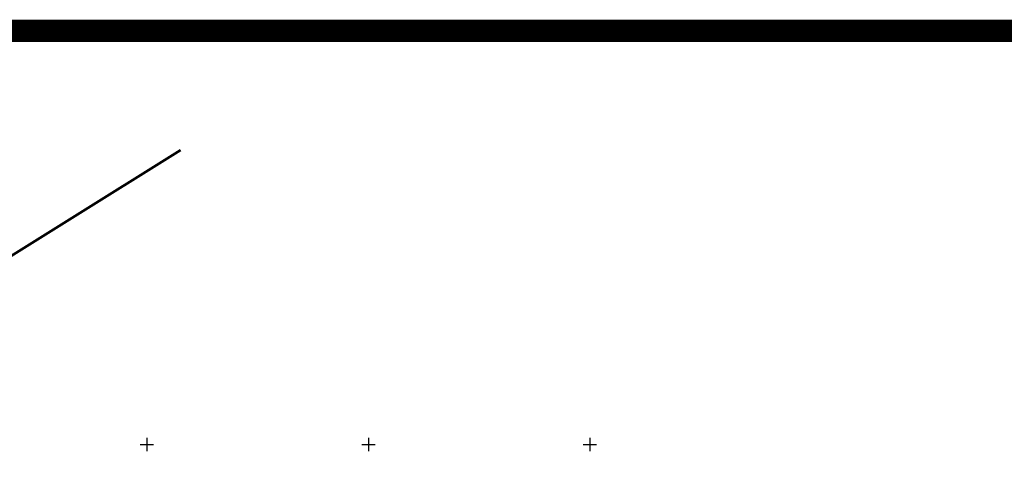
# Model space of a CAD drawing. Header units: millimetres. Extents: x 767170 to 66149698, y -983507 to 2493658.
# Tile 232 of 256: x 2938358 to 3160618, y -414214 to -313890. Entities that reach past the tile are written whole.
import ezdxf

# ---------------------------------------------------------------- set-up
doc = ezdxf.new("R2010")
doc.units = ezdxf.units.MM
doc.layers.add('(001) Сетка', color=92, linetype='Continuous')

# ---------------------------------------------------------------- blocks, each defined once
blk = doc.blocks.new('Setka')
at = {"layer": '(001) Сетка'}
for p, q in [((-1.5, 0), (1.5, 0)), ((0, 1.5), (0, -1.5))]:
    blk.add_line(p, q, dxfattribs=at)
blk = doc.blocks.new('A$C05d28b1e')
at = {"layer": '(001) Сетка', "xscale": 1000, "yscale": 1000, "zscale": 1000}
for p in [(34335, 187831), (84335, 187831), (134335, 187831)]:
    blk.add_blockref('Setka', p, dxfattribs=at)

msp = doc.modelspace()

# ---------------------------------------------------------------- linework, layer by layer
at = {"color": 5, "const_width": 5000}
msp.add_lwpolyline([(769670.35, -316390.45), (6017589.4, -316390.45), (6017589.4, -981006.92), (769670.35, -981006.92)], close=True, dxfattribs=at)
at = {"color": 3, "lineweight": 60}
msp.add_lwpolyline([(2878959.86, -364345.08), (2898174.59, -391017.41), (2974677.66, -343362.85)], dxfattribs=at)

# ---------------------------------------------------------------- next in the draw order: block references
at = {"color": 5, "lineweight": 50}
msp.add_blockref('A$C05d28b1e', (2932748.06, -597565.05), dxfattribs=at)

doc.saveas('drawing.dxf')
